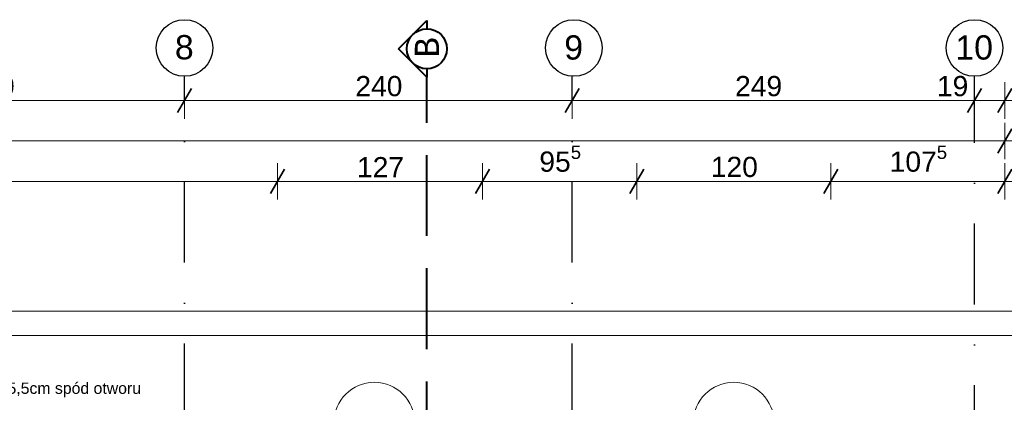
# Model space of a CAD drawing. Header units: millimetres. Extents: x 2016045 to 2079203, y -1576958 to -1542749.
# Tile 105 of 109: x 2035407 to 2041500, y -1551585 to -1549218. Entities that reach past the tile are written whole.
import ezdxf

# ---------------------------------------------------------------- set-up
doc = ezdxf.new("R2010")
doc.units = ezdxf.units.MM
doc.header["$MEASUREMENT"] = 0
for name, pattern in [('OSIE', [1000, 500, -250, 0, -250]), ('Przerywana DŁUGA', [700, 500, -200]), ('Wipeout_Contour', [1000, 0, -1000])]:
    doc.linetypes.add(name, pattern=pattern)
for name, color, linetype in [('0 krawęrznik', 7, 'Continuous'), ('PRZEKROJE PARTER', 7, 'Continuous'), ('Wymiarowanie', 7, 'Continuous')]:
    doc.layers.add(name, color=color, linetype=linetype)
for name, color, linetype, lineweight, true_color in [('0 krawęrznik_Nr_pióra__12', 7, 'Continuous', 5, 0x9f9f9f), ('OSIE_Nr_pióra__2', 7, 'Continuous', 25, 0x0322fc), ('Wymiarowanie_Nr_pióra__3', 7, 'Continuous', 35, 0x008200)]:
    doc.layers.add(name, color=color, linetype=linetype, lineweight=lineweight, true_color=true_color)
for name, color, linetype, lineweight in [('Budowlane - Opisy_Nr_pióra__7', 7, 'Continuous', 13), ('PRZEKROJE PARTER_Nr_pióra__5', 7, 'Continuous', 40), ('Wymiarowanie_Nr_pióra__1', 7, 'Continuous', 0), ('znaczniki okien_Nr_pióra__1', 7, 'Continuous', 0)]:
    doc.layers.add(name, color=color, linetype=linetype, lineweight=lineweight)
doc.styles.add('GENERATED_STYLE_1', font='arial.ttf')
doc.styles.add('GENERATED_STYLE_3', font='lucon.TTF')
doc.dimstyles.new('GENERATED_STYLE__1', dxfattribs={"dimtxt": 125, "dimasz": 114, "dimexe": 0.18, "dimexo": 0, "dimgap": 0.09, "dimtad": 1, "dimtih": 1, "dimtoh": 1, "dimdec": 0, "dimlfac": 0.1, "dimzin": 0, "dimdsep": 46, "dimtxsty": 'GENERATED_STYLE_1', "dimblk": 'ARROWHEAD_2', "dimblk1": 'ARROWHEAD_2', "dimblk2": 'ARROWHEAD_2', "dimcen": 0.09, "dimclrd": 7, "dimclre": 7, "dimclrt": 7, "dimadec": 4, "dimazin": 0, "dimtfac": 1, "dimtdec": 4, "dimtmove": 0, "dimatfit": 3, "dimfxl": 0, "dimtolj": 1, "dimtzin": 0, "dimarcsym": 0})

# ---------------------------------------------------------------- blocks, each defined once
blk = doc.blocks.new('Ściana_8', base_point=(2029193.6, -1551020.9))
at = {"color": 254, "linetype": 'Wipeout_Contour', "lineweight": 0, "ltscale": 10236457.03081672}
blk.add_wipeout([(2029193.6, -1551170.9), (2041753.6, -1551170.9), (2041753.6, -1551020.9), (2029193.6, -1551020.9)], dxfattribs=at).dxf.layer = '0 krawęrznik'
at = {"layer": '0 krawęrznik_Nr_pióra__12', "linetype": 'Continuous', "flags": 128}
for points in [[(2041753.6, -1551020.9), (2029193.6, -1551020.9)], [(2029193.6, -1551170.9), (2041753.6, -1551170.9)]]:
    blk.add_lwpolyline(points, dxfattribs=at)
blk = doc.blocks.new('*D136', base_point=(1682719.6, -1237567.4))
at = {"layer": 'Wymiarowanie_Nr_pióra__1', "linetype": 'Continuous'}
for p, q in [((2034026.2, -1549830.6), (2034026.2, -1549605.6)), ((2036426.2, -1549830.6), (2036426.2, -1549605.6)), ((2034026.2, -1549718.1), (2036426.2, -1549718.1))]:
    blk.add_line(p, q, dxfattribs=at)
at = {"layer": 'Wymiarowanie_Nr_pióra__3', "linetype": 'Continuous'}
for p, q in [((2034069.5, -1549643.1), (2033982.9, -1549793.1)), ((2036469.5, -1549643.1), (2036382.9, -1549793.1))]:
    blk.add_line(p, q, dxfattribs=at)
at = {"layer": 'Wymiarowanie_Nr_pióra__1', "insert": (2035083.9, -1549693.1), "char_height": 125, "attachment_point": 7, "style": 'GENERATED_STYLE_1'}
blk.add_mtext('\\A1;{\\fArial|b0|i0|c238|p38;240}', dxfattribs=at)
blk = doc.blocks.new('ARROWHEAD_2')
at = {"color": 0, "linetype": 'Continuous', "lineweight": 0}
for p, q in [((-0.378, -0.655), (0.378, 0.655)), ((0, 0), (-1, 0))]:
    blk.add_line(p, q, dxfattribs=at)
blk = doc.blocks.new('*D137', base_point=(1682719.6, -1237567.4))
at = {"layer": 'Wymiarowanie_Nr_pióra__1', "linetype": 'Continuous'}
for p, q in [((2036426.2, -1549830.6), (2036426.2, -1549605.6)), ((2038826.4, -1549830.6), (2038826.4, -1549605.6)), ((2036426.2, -1549718.1), (2038826.4, -1549718.1))]:
    blk.add_line(p, q, dxfattribs=at)
at = {"layer": 'Wymiarowanie_Nr_pióra__3', "linetype": 'Continuous'}
for p, q in [((2036469.5, -1549643.1), (2036382.9, -1549793.1)), ((2038869.7, -1549643.1), (2038783.1, -1549793.1))]:
    blk.add_line(p, q, dxfattribs=at)
at = {"layer": 'Wymiarowanie_Nr_pióra__1', "insert": (2037484, -1549693.1), "char_height": 125, "attachment_point": 7, "style": 'GENERATED_STYLE_1'}
blk.add_mtext('\\A1;{\\fArial|b0|i0|c238|p38;240}', dxfattribs=at)
blk = doc.blocks.new('*D138', base_point=(1682719.6, -1237567.4))
at = {"layer": 'Wymiarowanie_Nr_pióra__1', "linetype": 'Continuous'}
for p, q in [((2038826.4, -1549830.6), (2038826.4, -1549605.6)), ((2041316.4, -1549830.6), (2041316.4, -1549605.6)), ((2038826.4, -1549718.1), (2041316.4, -1549718.1))]:
    blk.add_line(p, q, dxfattribs=at)
at = {"layer": 'Wymiarowanie_Nr_pióra__3', "linetype": 'Continuous'}
for p, q in [((2038869.7, -1549643.1), (2038783.1, -1549793.1)), ((2041359.7, -1549643.1), (2041273.1, -1549793.1))]:
    blk.add_line(p, q, dxfattribs=at)
at = {"layer": 'Wymiarowanie_Nr_pióra__1', "char_height": 125, "attachment_point": 7, "style": 'GENERATED_STYLE_1'}
for s, insert in [('\\A1;{\\fArial|b0|i0|c238|p38;249}', (2039834.2, -1549693.1)), ('\\A1;{\\fArial|b0|i0|c238|p38;19}', (2041083.3, -1549693.1))]:
    blk.add_mtext(s, dxfattribs=dict(at, insert=insert))
blk = doc.blocks.new('*D139', base_point=(1682719.6, -1237567.4))
at = {"layer": 'Wymiarowanie_Nr_pióra__1', "linetype": 'Continuous'}
for p, q in [((2041316.4, -1549830.6), (2041316.4, -1549605.6)), ((2041502.9, -1549830.6), (2041502.9, -1549605.6)), ((2041316.4, -1549718.1), (2041502.9, -1549718.1)), ((2041502.9, -1549718.1), (2041576.2, -1549718.1))]:
    blk.add_line(p, q, dxfattribs=at)
at = {"layer": 'Wymiarowanie_Nr_pióra__3', "linetype": 'Continuous'}
for p, q in [((2041359.7, -1549643.1), (2041273.1, -1549793.1)), ((2041459.6, -1549793.1), (2041546.2, -1549643.1))]:
    blk.add_line(p, q, dxfattribs=at)
blk = doc.blocks.new('*D173', base_point=(1682719.6, -1237567.4))
at = {"layer": 'Wymiarowanie_Nr_pióra__1', "linetype": 'Continuous'}
for p, q in [((2033179.1, -1550330.6), (2033179.1, -1550105.6)), ((2037001.4, -1550330.6), (2037001.4, -1550105.6)), ((2033179.1, -1550218.1), (2037001.4, -1550218.1))]:
    blk.add_line(p, q, dxfattribs=at)
at = {"layer": 'Wymiarowanie_Nr_pióra__3', "linetype": 'Continuous'}
for p, q in [((2033222.4, -1550143.1), (2033135.8, -1550293.1)), ((2037044.7, -1550143.1), (2036958.1, -1550293.1))]:
    blk.add_line(p, q, dxfattribs=at)
at = {"layer": 'Wymiarowanie_Nr_pióra__1', "insert": (2034948, -1550193.1), "char_height": 125, "attachment_point": 7, "style": 'GENERATED_STYLE_1'}
blk.add_mtext('\\A1;{\\fArial|b0|i0|c238|p38;382}', dxfattribs=at)
blk = doc.blocks.new('*D174', base_point=(1682719.6, -1237567.4))
at = {"layer": 'Wymiarowanie_Nr_pióra__1', "linetype": 'Continuous'}
for p, q in [((2037001.4, -1550330.6), (2037001.4, -1550105.6)), ((2038271.5, -1550330.6), (2038271.5, -1550105.6)), ((2037001.4, -1550218.1), (2038271.5, -1550218.1))]:
    blk.add_line(p, q, dxfattribs=at)
at = {"layer": 'Wymiarowanie_Nr_pióra__3', "linetype": 'Continuous'}
for p, q in [((2037044.7, -1550143.1), (2036958.1, -1550293.1)), ((2038314.8, -1550143.1), (2038228.2, -1550293.1))]:
    blk.add_line(p, q, dxfattribs=at)
at = {"layer": 'Wymiarowanie_Nr_pióra__1', "insert": (2037494.1, -1550193.1), "char_height": 125, "attachment_point": 7, "style": 'GENERATED_STYLE_1'}
blk.add_mtext('\\A1;{\\fArial|b0|i0|c238|p38;127}', dxfattribs=at)
blk = doc.blocks.new('*D175', base_point=(1682719.6, -1237567.4))
at = {"layer": 'Wymiarowanie_Nr_pióra__1', "linetype": 'Continuous'}
for p, q in [((2038271.5, -1550330.6), (2038271.5, -1550105.6)), ((2039226, -1550330.6), (2039226, -1550105.6)), ((2038271.5, -1550218.1), (2039226, -1550218.1))]:
    blk.add_line(p, q, dxfattribs=at)
at = {"layer": 'Wymiarowanie_Nr_pióra__3', "linetype": 'Continuous'}
for p, q in [((2038314.8, -1550143.1), (2038228.2, -1550293.1)), ((2039269.3, -1550143.1), (2039182.7, -1550293.1))]:
    blk.add_line(p, q, dxfattribs=at)
at = {"layer": 'Wymiarowanie_Nr_pióra__1', "insert": (2038622.6, -1550195.2), "char_height": 125, "attachment_point": 7, "style": 'GENERATED_STYLE_1'}
blk.add_mtext('\\A1;{\\fArial|b0|i0|c238|p38;95\\fArial|b0|i0|c238|p38;\\A1{\\H.66x;\\S5^  ;}}', dxfattribs=at)
blk = doc.blocks.new('*D176', base_point=(1682719.6, -1237567.4))
at = {"layer": 'Wymiarowanie_Nr_pióra__1', "linetype": 'Continuous'}
for p, q in [((2039226, -1550330.6), (2039226, -1550105.6)), ((2040426, -1550330.6), (2040426, -1550105.6)), ((2039226, -1550218.1), (2040426, -1550218.1))]:
    blk.add_line(p, q, dxfattribs=at)
at = {"layer": 'Wymiarowanie_Nr_pióra__3', "linetype": 'Continuous'}
for p, q in [((2039269.3, -1550143.1), (2039182.7, -1550293.1)), ((2040469.3, -1550143.1), (2040382.7, -1550293.1))]:
    blk.add_line(p, q, dxfattribs=at)
at = {"layer": 'Wymiarowanie_Nr_pióra__1', "insert": (2039683.8, -1550193.1), "char_height": 125, "attachment_point": 7, "style": 'GENERATED_STYLE_1'}
blk.add_mtext('\\A1;{\\fArial|b0|i0|c238|p38;120}', dxfattribs=at)
blk = doc.blocks.new('*D177', base_point=(1682719.6, -1237567.4))
at = {"layer": 'Wymiarowanie_Nr_pióra__1', "linetype": 'Continuous'}
for p, q in [((2040426, -1550330.6), (2040426, -1550105.6)), ((2041502.9, -1550330.6), (2041502.9, -1550105.6)), ((2040426, -1550218.1), (2041502.9, -1550218.1)), ((2041502.9, -1550218.1), (2041576.2, -1550218.1))]:
    blk.add_line(p, q, dxfattribs=at)
at = {"layer": 'Wymiarowanie_Nr_pióra__3', "linetype": 'Continuous'}
for p, q in [((2040469.3, -1550143.1), (2040382.7, -1550293.1)), ((2041459.6, -1550293.1), (2041546.2, -1550143.1))]:
    blk.add_line(p, q, dxfattribs=at)
at = {"layer": 'Wymiarowanie_Nr_pióra__1', "insert": (2040790.9, -1550195.2), "char_height": 125, "attachment_point": 7, "style": 'GENERATED_STYLE_1'}
blk.add_mtext('\\A1;{\\fArial|b0|i0|c238|p38;107\\fArial|b0|i0|c238|p38;\\A1{\\H.66x;\\S5^  ;}}', dxfattribs=at)
blk = doc.blocks.new('*D178', base_point=(1682719.6, -1237567.4))
at = {"layer": 'Wymiarowanie_Nr_pióra__1', "linetype": 'Continuous'}
for p, q in [((2023749.9, -1550080.6), (2023749.9, -1549855.6)), ((2041502.9, -1550080.6), (2041502.9, -1549855.6)), ((2023676.5, -1549968.1), (2023749.9, -1549968.1)), ((2023749.9, -1549968.1), (2041502.9, -1549968.1)), ((2041502.9, -1549968.1), (2041576.2, -1549968.1))]:
    blk.add_line(p, q, dxfattribs=at)
at = {"layer": 'Wymiarowanie_Nr_pióra__3', "linetype": 'Continuous'}
for p, q in [((2023793.2, -1549893.1), (2023706.6, -1550043.1)), ((2041459.6, -1550043.1), (2041546.2, -1549893.1))]:
    blk.add_line(p, q, dxfattribs=at)
at = {"layer": 'Wymiarowanie_Nr_pióra__1', "insert": (2032436.7, -1549943.1), "char_height": 125, "attachment_point": 7, "style": 'GENERATED_STYLE_1'}
blk.add_mtext('\\A1;{\\fArial|b0|i0|c238|p38;1776}', dxfattribs=at)
blk = doc.blocks.new('Płaszczyzna odcinająca_1', base_point=(2037926.7, -1573130.6))
at = {"layer": 'PRZEKROJE PARTER_Nr_pióra__5', "linetype": 'Continuous'}
for p, q in [((2037751.7, -1549398.1), (2037926.7, -1549223.1)), ((2037926.7, -1549223.1), (2037926.7, -1549274.4)), ((2037926.7, -1549573.1), (2037751.7, -1549398.1)), ((2037926.7, -1549521.9), (2037926.7, -1549573.1))]:
    blk.add_line(p, q, dxfattribs=at)
at = {"layer": 'PRZEKROJE PARTER_Nr_pióra__5', "linetype": 'Przerywana DŁUGA'}
blk.add_line((2037926.7, -1572955.6), (2037926.7, -1549573.1), dxfattribs=at)
at = {"layer": 'PRZEKROJE PARTER_Nr_pióra__5', "linetype": 'Continuous'}
blk.add_circle((2037926.7, -1549398.1), 123.7, dxfattribs=at)
at = {"layer": 'PRZEKROJE PARTER_Nr_pióra__5', "insert": (2038001.7, -1549326.1), "char_height": 150, "attachment_point": 9, "rotation": 90, "style": 'GENERATED_STYLE_3'}
blk.add_mtext('\\A1;{\\fLucida Console|b0|i0|c238|p53;B}', dxfattribs=at)

msp = doc.modelspace()

# ---------------------------------------------------------------- linework, layer by layer
at = {"layer": 'OSIE_Nr_pióra__2', "linetype": 'Continuous'}
for centre in [(2036426.5, -1549393.1), (2038836.5, -1549393.1), (2041316.4, -1549393.1)]:
    msp.add_circle(centre, 175, dxfattribs=at)
at = {"layer": 'znaczniki okien_Nr_pióra__1', "linetype": 'Continuous'}
for centre in [(2037601.7, -1551710.9), (2039826, -1551710.9)]:
    msp.add_arc(centre, 250, 0, 180, dxfattribs=at)

# ---------------------------------------------------------------- block references
at = {"layer": '0 krawęrznik', "color": 253, "lineweight": 5, "true_color": 0x9f9f9f}
msp.add_blockref('Ściana_8', (2029193.6, -1551020.9), dxfattribs=at)

# ---------------------------------------------------------------- texts
at = {"layer": 'Budowlane - Opisy_Nr_pióra__7', "linetype": 'Continuous', "insert": (2034216.9, -1551554), "char_height": 70.006, "attachment_point": 7, "style": 'GENERATED_STYLE_1'}
msp.add_mtext('\\A1;{\\fArial|b0|i0|c238|p38;wlot powietrza na wys. 215,5cm spód otworu}', dxfattribs=at)
at = {"layer": 'OSIE_Nr_pióra__2', "linetype": 'Continuous', "char_height": 150, "attachment_point": 6, "style": 'GENERATED_STYLE_1'}
for s, insert in [('\\A1;{\\fArial|b0|i0|c238|p38;8}', (2036483.5, -1549389.5)), ('\\A1;{\\fArial|b0|i0|c238|p38;9}', (2038893.5, -1549390.8)), ('\\A1;{\\fArial|b0|i0|c238|p38;10}', (2041430.2, -1549390.8))]:
    msp.add_mtext(s, dxfattribs=dict(at, insert=insert))

# ---------------------------------------------------------------- dimensions: what is measured, and where the dimension line sits
at = {"layer": 'Wymiarowanie', "linetype": 'Continuous'}
for base, p1, p2, picture, middle in [((2036426.2, -1549718.1), (2034026.2, -1549568.1), (2036426.2, -1549568.1), '*D136', (2035226.2, -1549630.6)), ((2038826.4, -1549718.1), (2036426.2, -1549568.1), (2038826.4, -1549568.1), '*D137', (2037626.3, -1549630.6)), ((2041316.4, -1549718.1), (2038826.4, -1549568.1), (2041316.4, -1549568.1), '*D138', (2039976.5, -1549630.6))]:
    dim = msp.add_linear_dim(base=base, p1=p1, p2=p2, dimstyle='GENERATED_STYLE__1', dxfattribs=at)
    dim.commit()
    dim.dimension.update_dxf_attribs({"geometry": picture, "text_midpoint": middle, "dimtype": 160})

# ---------------------------------------------------------------- next in the draw order: linework, layer by layer
at = {"layer": 'OSIE_Nr_pióra__2', "linetype": 'OSIE'}
for p, q in [((2036426.2, -1552721.2), (2036426.2, -1549568.1)), ((2038826.4, -1552721.2), (2038826.4, -1549568.1)), ((2041316.4, -1572981.5), (2041316.4, -1549568.1))]:
    msp.add_line(p, q, dxfattribs=at)

# ---------------------------------------------------------------- next in the draw order: block references
at = {"layer": 'PRZEKROJE PARTER'}
msp.add_blockref('Płaszczyzna odcinająca_1', (2037926.7, -1573130.6), dxfattribs=at)

# ---------------------------------------------------------------- next in the draw order: dimensions: what is measured, and where the dimension line sits
at = {"layer": 'Wymiarowanie', "linetype": 'Continuous'}
for base, p1, text, picture, middle in [((2041502.9, -1549718.1), (2041316.4, -1549568.1), '19', '*D139', (2041178.2, -1549630.6)), ((2041502.9, -1549968.1), (2023749.9, -1555870.9), '1776', '*D178', (2032626.4, -1549880.6))]:
    dim = msp.add_linear_dim(base=base, p1=p1, p2=(2041502.9, -1552270.9), text=text, dimstyle='GENERATED_STYLE__1', dxfattribs=at)
    dim.commit()
    dim.dimension.update_dxf_attribs({"geometry": picture, "text_midpoint": middle, "dimtype": 160})
for base, p1, p2, picture, middle in [((2039226, -1550218.1), (2038271.5, -1552270.9), (2039226, -1552270.9), '*D175', (2038842.6, -1550130.6)), ((2041502.9, -1550218.1), (2040426, -1552270.9), (2041502.9, -1552270.9), '*D177', (2041058.3, -1550130.6)), ((2037001.4, -1550218.1), (2033179.1, -1552270.9), (2037001.4, -1552270.9), '*D173', (2035090.2, -1550130.6)), ((2038271.5, -1550218.1), (2037001.4, -1552270.9), (2038271.5, -1552270.9), '*D174', (2037636.4, -1550130.6)), ((2040426, -1550218.1), (2039226, -1552270.9), (2040426, -1552270.9), '*D176', (2039826, -1550130.6))]:
    dim = msp.add_linear_dim(base=base, p1=p1, p2=p2, dimstyle='GENERATED_STYLE__1', dxfattribs=at)
    dim.commit()
    dim.dimension.update_dxf_attribs({"geometry": picture, "text_midpoint": middle, "dimtype": 160})

doc.saveas('drawing.dxf')
